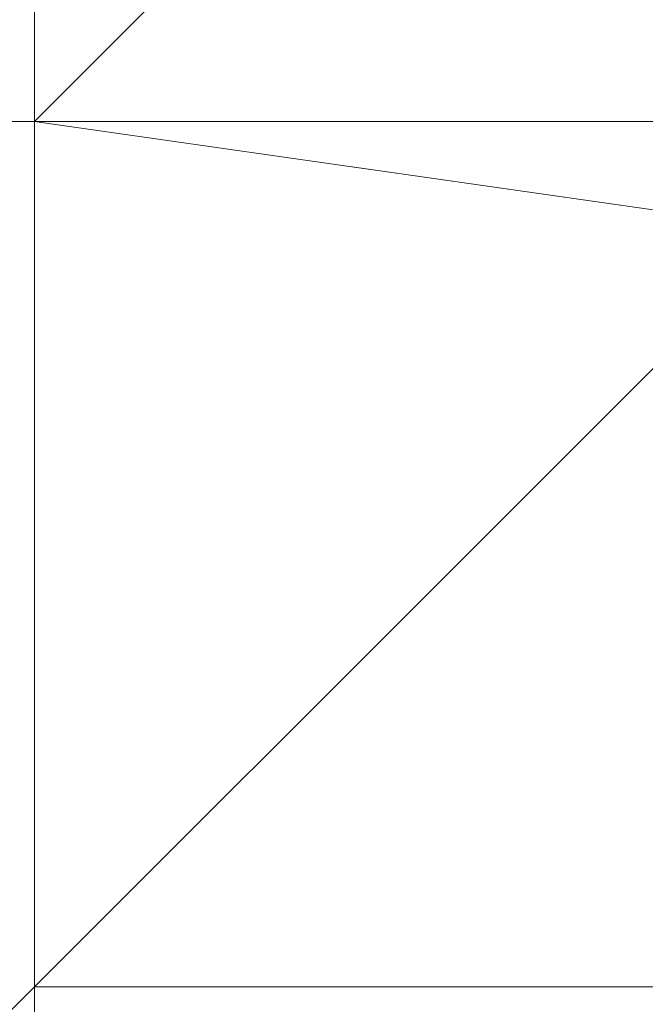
# Model space of a CAD drawing. Header units: inches. Extents: x -79624 to 52587, y -27526 to 10116.
# Tile 58 of 256: x 9780 to 9786, y -14978 to -14968. Entities that reach past the tile are written whole.
import ezdxf
from ezdxf import colors
from ezdxf.entities.mleader import LeaderData, LeaderLine
from ezdxf.math import Vec2, Vec3

# ---------------------------------------------------------------- set-up
doc = ezdxf.new("R2010")
doc.units = ezdxf.units.IN
doc.header["$MEASUREMENT"] = 0
doc.layers.add('- მექანიკური ნაწილი', color=7, linetype='Continuous', lineweight=18)
doc.layers.add('Dimensioning - General', color=7, linetype='Continuous')
doc.styles.add('CT', font='ARIALN.TTF', dxfattribs={"height": 200})
doc.styles.add('GENERATED_STYLE_1', font='txt')
doc.dimstyles.new('GENERATED_STYLE__1', dxfattribs={"dimtxt": 100, "dimasz": 76, "dimexe": 0.18, "dimexo": 0.0625, "dimgap": 0, "dimtad": 0, "dimdec": 0, "dimlfac": 0.1, "dimzin": 0, "dimdsep": 46, "dimtxsty": 'GENERATED_STYLE_1', "dimblk": 'ARROWHEAD_5', "dimblk1": 'ARROWHEAD_5', "dimblk2": 'ARROWHEAD_5', "dimcen": 0.09, "dimse1": 1, "dimse2": 1, "dimclrd": 7, "dimclre": 7, "dimclrt": 7, "dimadec": 0, "dimazin": 0, "dimtfac": 1, "dimtdec": 4, "dimtmove": 0, "dimatfit": 3, "dimfxl": 1, "dimtolj": 1, "dimtzin": 0, "dimarcsym": 0})
doc.dimstyles.new('GENERATED_STYLE__2', dxfattribs={"dimtxt": 100, "dimasz": 76, "dimexe": 0.18, "dimexo": 0.0625, "dimgap": 0, "dimtad": 0, "dimtih": 1, "dimtoh": 1, "dimdec": 0, "dimlfac": 0.1, "dimzin": 0, "dimdsep": 46, "dimtxsty": 'GENERATED_STYLE_1', "dimblk": 'ARROWHEAD_5', "dimblk1": 'ARROWHEAD_5', "dimblk2": 'ARROWHEAD_5', "dimcen": 0.09, "dimse1": 1, "dimse2": 1, "dimclrd": 7, "dimclre": 7, "dimclrt": 7, "dimadec": 0, "dimazin": 0, "dimtfac": 1, "dimtdec": 4, "dimtmove": 0, "dimatfit": 3, "dimfxl": 1, "dimtolj": 1, "dimtzin": 0, "dimarcsym": 0})

# ---------------------------------------------------------------- blocks, each defined once
blk = doc.blocks.new('ARROWHEAD_5')
at = {"linetype": 'Continuous', "lineweight": 0}
blk.add_hatch(color=0, dxfattribs=at).paths.add_polyline_path([(-1, 0.2679), (0, 0), (-1, -0.2679)])
at = {"color": 0, "linetype": 'Continuous', "lineweight": 0}
blk.add_line((0, 0), (-1, 0), dxfattribs=at)
blk = doc.blocks.new('*D249')
at = {"layer": 'Defpoints', "color": 0, "linetype": 'Continuous', "transparency": 16777216}
for p in [(358.556, 209.203), (25258.556, 209.203), (1258.556, -26125.722)]:
    blk.add_point(p, dxfattribs=at)
at = {"layer": 'Dimensioning - General', "color": 7, "linetype": 'Continuous', "lineweight": -2, "transparency": 16777216}
for p, q in [((358.556, 133.203), (358.556, -12795.724)), ((358.556, -26049.722), (358.556, -13148.104))]:
    blk.add_line(p, q, dxfattribs=at)
at = {"layer": 'Dimensioning - General', "color": 7, "linetype": 'Continuous', "lineweight": -2, "transparency": 16777216, "xscale": 76.00000000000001, "yscale": 76.00000000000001, "zscale": 76.00000000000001}
for p, rotation in [((358.556, 209.203), 90), ((358.556, -26125.722), 270)]:
    blk.add_blockref('ARROWHEAD_5', p, dxfattribs=dict(at, rotation=rotation))
at = {"layer": 'Dimensioning - General', "color": 7, "linetype": 'Continuous', "lineweight": 13, "transparency": 16777216, "insert": (358.556, -12971.914), "char_height": 100, "attachment_point": 5, "rotation": 90, "style": 'GENERATED_STYLE_1'}
blk.add_mtext('\\A1;2633', dxfattribs=at)
blk = doc.blocks.new('*D264')
at = {"layer": 'Defpoints', "color": 0, "linetype": 'Continuous', "transparency": 16777216}
for p in [(7428.968, -14429.123), (51186.628, -26125.722), (51186.628, -26425.722)]:
    blk.add_point(p, dxfattribs=at)
at = {"layer": 'Dimensioning - General', "color": 7, "linetype": 'Continuous', "lineweight": -2, "transparency": 16777216}
for p, q in [((7504.968, -26425.722), (29120.843, -26425.722)), ((51110.628, -26425.722), (29468.462, -26425.722))]:
    blk.add_line(p, q, dxfattribs=at)
at = {"layer": 'Dimensioning - General', "color": 7, "linetype": 'Continuous', "lineweight": -2, "transparency": 16777216, "xscale": 76.00000000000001, "yscale": 76.00000000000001, "zscale": 76.00000000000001, "rotation": 180}
blk.add_blockref('ARROWHEAD_5', (7428.968, -26425.722), dxfattribs=at)
at = {"layer": 'Dimensioning - General', "color": 7, "linetype": 'Continuous', "lineweight": -2, "transparency": 16777216, "xscale": 76.00000000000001, "yscale": 76.00000000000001, "zscale": 76.00000000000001}
blk.add_blockref('ARROWHEAD_5', (51186.628, -26425.722), dxfattribs=at)
at = {"layer": 'Dimensioning - General', "color": 7, "linetype": 'Continuous', "lineweight": 13, "transparency": 16777216, "insert": (29294.653, -26425.722), "char_height": 100, "attachment_point": 5, "style": 'GENERATED_STYLE_1'}
blk.add_mtext('\\A1;4376', dxfattribs=at)
blk = doc.blocks.new('*D276')
at = {"layer": 'Defpoints', "color": 0, "linetype": 'Continuous', "transparency": 16777216}
for p in [(7428.968, -14429.123), (51786.628, -14429.123), (4328.728, -18360.584)]:
    blk.add_point(p, dxfattribs=at)
at = {"layer": 'Dimensioning - General', "color": 7, "linetype": 'Continuous', "lineweight": -2, "transparency": 16777216}
for p, q in [((51786.628, -14505.123), (51786.628, -16274.383)), ((51786.628, -18284.584), (51786.628, -16531.526))]:
    blk.add_line(p, q, dxfattribs=at)
at = {"layer": 'Dimensioning - General', "color": 7, "linetype": 'Continuous', "lineweight": -2, "transparency": 16777216, "xscale": 76.00000000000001, "yscale": 76.00000000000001, "zscale": 76.00000000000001}
for p, rotation in [((51786.628, -14429.123), 90), ((51786.628, -18360.584), 270)]:
    blk.add_blockref('ARROWHEAD_5', p, dxfattribs=dict(at, rotation=rotation))
at = {"layer": 'Dimensioning - General', "color": 7, "linetype": 'Continuous', "lineweight": 13, "transparency": 16777216, "insert": (51786.628, -16402.954), "char_height": 100, "attachment_point": 5, "rotation": 90, "style": 'GENERATED_STYLE_1'}
blk.add_mtext('\\A1;393', dxfattribs=at)
blk = doc.blocks.new('_DotSmall')
at = {"color": 0, "linetype": 'ByBlock', "const_width": 0.5}
blk.add_lwpolyline([(-0.0625, 0, 1), (0.0625, 0, 1)], format="xyb", close=True, dxfattribs=at)

msp = doc.modelspace()

# ---------------------------------------------------------------- linework, layer by layer
at = {"layer": '- მექანიკური ნაწილი', "color": 7, "lineweight": 0}
for points in [[(9788.84636, -14968.80526), (9779.86434, -14968.80526), (9779.86434, -14950.8412), (9779.86434, -14932.87714), (9779.86434, -14923.89512), (9779.86434, -14932.87714), (9779.86434, -14950.8412), (9779.86434, -14968.80526), (9779.86434, -14986.76931), (10282.8579, -14986.76931)], [(9636.15189, -14986.76931), (9779.86434, -14986.76931), (9779.86434, -14968.80526), (9779.86434, -14941.85917)], [(9779.86434, -14968.80526), (9779.86434, -14941.85917), (9779.86434, -14968.80526)], [(9779.86434, -14941.85917), (9779.86434, -14968.80526), (9779.86434, -14941.85917)], [(9779.86434, -14941.85917), (9779.86434, -14968.80526), (9779.86434, -14941.85917)], [(9779.86434, -14941.85917), (9779.86434, -14968.80526), (9779.86434, -14959.82323), (9779.86434, -14968.80526), (9779.86434, -14959.82323), (9779.86434, -14968.80526), (9779.86434, -14959.82323), (9779.86434, -14968.80526), (9779.86434, -14959.82323), (9779.86434, -14968.80526), (9779.86434, -15004.73337)], [(9779.86434, -15004.73337), (9779.86434, -14968.80526), (9779.86434, -14959.82323), (9779.86434, -14968.80526), (9779.86434, -14959.82323), (9779.86434, -14968.80526), (9779.86434, -14959.82323), (9779.86434, -14968.80526), (9779.86434, -14959.82323), (9779.86434, -14968.80526), (9779.86434, -14977.78728), (9788.84636, -14977.78728), (9788.84636, -14968.80526), (9788.84636, -14977.78728), (9788.84636, -15040.66148)], [(9636.15189, -14968.80526), (9779.86434, -14968.80526), (9636.15189, -14968.80526)], [(9636.15189, -14968.80526), (9779.86434, -14968.80526), (9636.15189, -14968.80526)], [(10282.8579, -14986.76931), (9779.86434, -14986.76931), (9636.15189, -14986.76931), (9636.15189, -14968.80526), (9779.86434, -14968.80526), (9779.86434, -14986.76931), (9779.86434, -14968.80526), (10282.8579, -14968.80526)], [(9636.15189, -14986.76931), (9779.86434, -14986.76931), (9779.86434, -14968.80526), (9636.15189, -14968.80526)], [(9636.15189, -15004.73337), (9779.86434, -15004.73337), (9779.86434, -15031.67945), (9779.86434, -15004.73337), (9779.86434, -14968.80526), (9779.86434, -15004.73337), (9779.86434, -15031.67945), (9779.86434, -15004.73337), (9779.86434, -14968.80526), (9779.86434, -15004.73337), (9779.86434, -15031.67945), (9636.15189, -15031.67945)], [(9779.86434, -14968.80526), (9779.86434, -14968.80526)], [(9779.86434, -14968.80526), (9779.86434, -14968.80526)], [(9779.86434, -15004.73337), (9779.86434, -14968.80526), (9779.86434, -15004.73337)], [(9779.86434, -14968.80526), (9779.86434, -14968.80526)], [(9779.86434, -14968.80526), (9779.86434, -14968.80526)], [(9779.86434, -14968.80526), (9779.86434, -15004.73337), (9779.86434, -14968.80526)], [(9779.86434, -14968.80526), (9779.86434, -14968.80526)], [(9779.86434, -14968.80526), (9779.86434, -14968.80526)], [(9779.86434, -14986.76931), (9779.86434, -14968.80526)], [(9779.86434, -14968.80526), (9779.86434, -14968.80526)], [(9779.86434, -14968.80526), (9779.86434, -14968.80526)], [(9779.86434, -14968.80526), (9779.86434, -14986.76931)], [(9779.86434, -14968.80526), (10282.8579, -14968.80526), (9779.86434, -14968.80526)], [(9779.86434, -14968.80526), (10282.8579, -14968.80526), (9779.86434, -14968.80526)], [(10282.8579, -14968.80526), (9779.86434, -14968.80526), (9779.86434, -14986.76931), (10282.8579, -14986.76931)], [(9779.86434, -14968.80526), (9779.86434, -14968.80526)], [(9779.86434, -14968.80526), (9779.86434, -14968.80526)], [(9779.86434, -14968.80526), (9779.86434, -14968.80526)], [(9779.86434, -14968.80526), (9779.86434, -14968.80526)], [(9779.86434, -14968.80526), (9779.86434, -14968.80526)], [(9779.86434, -14968.80526), (9779.86434, -14968.80526)], [(9779.86434, -14968.80526), (9779.86434, -14968.80526)], [(9779.86434, -14968.80526), (9779.86434, -14968.80526)], [(9779.86434, -14968.80526), (9779.86434, -14968.80526)], [(9779.86434, -14968.80526), (9779.86434, -14968.80526)], [(9842.73853, -14977.78728), (9779.86434, -14968.80526), (9842.73853, -14977.78728)], [(9779.86434, -14968.80526), (9779.86434, -14968.80526)], [(9779.86434, -14968.80526), (9779.86434, -15417.90665)], [(9842.73853, -15408.92462), (9842.73853, -14977.78728), (9779.86434, -14968.80526)], [(9779.86434, -14968.80526), (9779.86434, -14977.78728), (9779.86434, -15040.66148), (9779.86434, -15067.60756), (9779.86434, -15103.53567), (10282.8579, -15103.53567)]]:
    msp.add_lwpolyline(points, dxfattribs=at)
at = {"layer": '- მექანიკური ნაწილი', "lineweight": 0}
for points in [[(9779.86434, -14968.80526), (9788.84636, -14959.82323), (9788.84636, -14968.80526)], [(9779.86434, -14986.76931), (9779.86434, -14977.78728), (9788.84636, -14977.78728), (9779.86434, -14986.76931), (9788.84636, -14977.78728), (9779.86434, -14977.78728), (9788.84636, -14977.78728), (9779.86434, -14977.78728), (9788.84636, -14977.78728), (9788.84636, -14968.80526), (9779.86434, -14977.78728), (9779.86434, -14968.80526), (9788.84636, -14968.80526), (9788.84636, -14977.78728), (9788.84636, -14968.80526), (9797.82839, -14968.80526), (9788.84636, -14968.80526), (9797.82839, -14959.82323), (9788.84636, -14968.80526), (9788.84636, -14959.82323)], [(9788.84636, -14959.82323), (9788.84636, -14968.80526), (9779.86434, -14968.80526), (9779.86434, -14977.78728), (9779.86434, -14986.76931), (9788.84636, -14977.78728), (9779.86434, -14977.78728), (9779.86434, -14986.76931), (9779.86434, -14977.78728), (9788.84636, -14977.78728), (9779.86434, -14986.76931), (9779.86434, -14977.78728), (9788.84636, -14977.78728), (9779.86434, -14977.78728), (9788.84636, -14977.78728), (9779.86434, -14977.78728), (9779.86434, -14968.80526), (9788.84636, -14968.80526), (9788.84636, -14977.78728), (9788.84636, -14968.80526), (9797.82839, -14959.82323), (9788.84636, -14968.80526), (9779.86434, -14977.78728), (9779.86434, -14986.76931)], [(9779.86434, -14968.80526), (9788.84636, -14968.80526)], [(9779.86434, -14968.80526), (9788.84636, -14968.80526), (9779.86434, -14968.80526)], [(9779.86434, -14968.80526), (9779.86434, -14977.78728), (9779.86434, -14968.80526)], [(9788.84636, -14968.80526), (9779.86434, -14968.80526), (9788.84636, -14968.80526)], [(9779.86434, -14968.80526), (9779.86434, -14968.80526)], [(9779.86434, -14968.80526), (9779.86434, -14977.78728), (9779.86434, -14968.80526)], [(9779.86434, -14968.80526), (9788.84636, -14968.80526), (9779.86434, -14968.80526)], [(9779.86434, -14968.80526), (9788.84636, -14968.80526), (9779.86434, -14968.80526)], [(9779.86434, -14968.80526), (9788.84636, -14968.80526), (9779.86434, -14968.80526)], [(9779.86434, -14968.80526), (9788.84636, -14968.80526), (9779.86434, -14968.80526)], [(9788.84636, -14968.80526), (9779.86434, -14968.80526), (9788.84636, -14968.80526)], [(9779.86434, -14968.80526), (9788.84636, -14968.80526), (9779.86434, -14968.80526)], [(9779.86434, -14968.80526), (9788.84636, -14968.80526), (9779.86434, -14968.80526)], [(9779.86434, -14968.80526), (9788.84636, -14968.80526), (9779.86434, -14968.80526)], [(9779.86434, -14968.80526), (9788.84636, -14968.80526), (9779.86434, -14968.80526)], [(9779.86434, -14968.80526), (9788.84636, -14968.80526), (9779.86434, -14968.80526)], [(9779.86434, -14968.80526), (9788.84636, -14968.80526), (9779.86434, -14968.80526)], [(9779.86434, -14968.80526), (9779.86434, -14968.80526)], [(9779.86434, -14977.78728), (9779.86434, -14968.80526), (9779.86434, -14977.78728)], [(9779.86434, -14968.80526), (9779.86434, -14968.80526)], [(9779.86434, -14977.78728), (9779.86434, -14968.80526), (9779.86434, -14977.78728)], [(9779.86434, -14968.80526), (9779.86434, -14968.80526)], [(9779.86434, -14977.78728), (9779.86434, -14968.80526), (9779.86434, -14977.78728)], [(9779.86434, -14968.80526), (9779.86434, -14968.80526)], [(9779.86434, -14977.78728), (9779.86434, -14968.80526), (9779.86434, -14977.78728)], [(9779.86434, -14977.78728), (9788.84636, -14968.80526), (9779.86434, -14977.78728)], [(9779.86434, -14977.78728), (9788.84636, -14968.80526)], [(9779.86434, -14968.80526), (9779.86434, -14977.78728), (9779.86434, -14968.80526)], [(9779.86434, -14968.80526), (9779.86434, -14968.80526)], [(9779.86434, -14977.78728), (9779.86434, -14968.80526), (9779.86434, -14977.78728)], [(9779.86434, -14968.80526), (9779.86434, -14968.80526)], [(9779.86434, -14977.78728), (9779.86434, -14968.80526), (9779.86434, -14977.78728)], [(9779.86434, -14968.80526), (9779.86434, -14968.80526)], [(9779.86434, -14977.78728), (9779.86434, -14968.80526), (9779.86434, -14977.78728)], [(9779.86434, -14968.80526), (9779.86434, -14968.80526)], [(9779.86434, -14977.78728), (9779.86434, -14968.80526), (9779.86434, -14977.78728)], [(9779.86434, -14968.80526), (9779.86434, -14968.80526)], [(9779.86434, -14977.78728), (9779.86434, -14968.80526), (9779.86434, -14977.78728)], [(9779.86434, -14968.80526), (9779.86434, -14968.80526)], [(9779.86434, -14977.78728), (9779.86434, -14968.80526), (9779.86434, -14977.78728)], [(9779.86434, -14968.80526), (9788.84636, -14968.80526), (9779.86434, -14968.80526)], [(9779.86434, -14968.80526), (9788.84636, -14968.80526), (9779.86434, -14968.80526)], [(9779.86434, -14968.80526), (9788.84636, -14968.80526), (9779.86434, -14968.80526)], [(9779.86434, -14968.80526), (9788.84636, -14968.80526), (9779.86434, -14968.80526)], [(9788.84636, -14968.80526), (9779.86434, -14968.80526), (9788.84636, -14968.80526)], [(9779.86434, -14968.80526), (9788.84636, -14968.80526), (9779.86434, -14968.80526)], [(9779.86434, -14968.80526), (9788.84636, -14968.80526), (9779.86434, -14968.80526)], [(9779.86434, -14968.80526), (9788.84636, -14968.80526), (9779.86434, -14968.80526)], [(9779.86434, -14968.80526), (9788.84636, -14968.80526), (9779.86434, -14968.80526)], [(9779.86434, -14968.80526), (9788.84636, -14968.80526), (9779.86434, -14968.80526)], [(9779.86434, -14968.80526), (9788.84636, -14968.80526), (9779.86434, -14968.80526)], [(9779.86434, -14968.80526), (9779.86434, -14968.80526)], [(9779.86434, -14977.78728), (9779.86434, -14968.80526), (9779.86434, -14977.78728)], [(9779.86434, -14968.80526), (9779.86434, -14968.80526)], [(9779.86434, -14977.78728), (9779.86434, -14968.80526), (9779.86434, -14977.78728)], [(9779.86434, -14968.80526), (9779.86434, -14968.80526)], [(9779.86434, -14977.78728), (9779.86434, -14968.80526), (9779.86434, -14977.78728)], [(9779.86434, -14968.80526), (9779.86434, -14968.80526)], [(9779.86434, -14977.78728), (9779.86434, -14968.80526), (9779.86434, -14977.78728)], [(9779.86434, -14977.78728), (9788.84636, -14968.80526), (9779.86434, -14977.78728)], [(9779.86434, -14968.80526), (9779.86434, -14977.78728), (9779.86434, -14968.80526)], [(9779.86434, -14968.80526), (9779.86434, -14968.80526)], [(9779.86434, -14977.78728), (9779.86434, -14968.80526), (9779.86434, -14977.78728)], [(9779.86434, -14968.80526), (9779.86434, -14968.80526)], [(9779.86434, -14977.78728), (9779.86434, -14968.80526), (9779.86434, -14977.78728)], [(9779.86434, -14968.80526), (9779.86434, -14968.80526)], [(9779.86434, -14977.78728), (9779.86434, -14968.80526), (9779.86434, -14977.78728)], [(9779.86434, -14968.80526), (9779.86434, -14968.80526)], [(9779.86434, -14977.78728), (9779.86434, -14968.80526), (9779.86434, -14977.78728)], [(9779.86434, -14968.80526), (9779.86434, -14968.80526)], [(9779.86434, -14977.78728), (9779.86434, -14968.80526), (9779.86434, -14977.78728)], [(9779.86434, -14968.80526), (9779.86434, -14968.80526)], [(9779.86434, -14977.78728), (9779.86434, -14968.80526), (9779.86434, -14977.78728)], [(9779.86434, -14968.80526), (9788.84636, -14968.80526), (9779.86434, -14968.80526)], [(9779.86434, -14968.80526), (9788.84636, -14968.80526), (9779.86434, -14968.80526)], [(9779.86434, -14968.80526), (9788.84636, -14968.80526), (9779.86434, -14968.80526)], [(9779.86434, -14968.80526), (9788.84636, -14968.80526), (9779.86434, -14968.80526)], [(9788.84636, -14968.80526), (9779.86434, -14968.80526), (9788.84636, -14968.80526)], [(9779.86434, -14968.80526), (9788.84636, -14968.80526), (9779.86434, -14968.80526)], [(9779.86434, -14968.80526), (9788.84636, -14968.80526), (9779.86434, -14968.80526)], [(9779.86434, -14968.80526), (9788.84636, -14968.80526), (9779.86434, -14968.80526)], [(9779.86434, -14968.80526), (9788.84636, -14968.80526), (9779.86434, -14968.80526)], [(9779.86434, -14968.80526), (9788.84636, -14968.80526), (9779.86434, -14968.80526)], [(9779.86434, -14968.80526), (9788.84636, -14968.80526), (9779.86434, -14968.80526)], [(9779.86434, -14968.80526), (9779.86434, -14968.80526)], [(9779.86434, -14977.78728), (9779.86434, -14968.80526), (9779.86434, -14977.78728)], [(9779.86434, -14968.80526), (9779.86434, -14968.80526)], [(9779.86434, -14977.78728), (9779.86434, -14968.80526), (9779.86434, -14977.78728)], [(9779.86434, -14968.80526), (9779.86434, -14968.80526)], [(9779.86434, -14977.78728), (9779.86434, -14968.80526), (9779.86434, -14977.78728)], [(9779.86434, -14968.80526), (9779.86434, -14968.80526)], [(9779.86434, -14977.78728), (9779.86434, -14968.80526), (9779.86434, -14977.78728)], [(9779.86434, -14977.78728), (9788.84636, -14968.80526), (9779.86434, -14977.78728)], [(9779.86434, -14968.80526), (9779.86434, -14977.78728), (9779.86434, -14968.80526)], [(9779.86434, -14968.80526), (9779.86434, -14968.80526)], [(9779.86434, -14977.78728), (9779.86434, -14968.80526), (9779.86434, -14977.78728)], [(9779.86434, -14968.80526), (9779.86434, -14968.80526)], [(9779.86434, -14977.78728), (9779.86434, -14968.80526), (9779.86434, -14977.78728)], [(9779.86434, -14968.80526), (9779.86434, -14968.80526)], [(9779.86434, -14977.78728), (9779.86434, -14968.80526), (9779.86434, -14977.78728)], [(9779.86434, -14968.80526), (9779.86434, -14968.80526)], [(9779.86434, -14977.78728), (9779.86434, -14968.80526), (9779.86434, -14977.78728)], [(9779.86434, -14968.80526), (9779.86434, -14968.80526)], [(9779.86434, -14977.78728), (9779.86434, -14968.80526), (9779.86434, -14977.78728)], [(9779.86434, -14968.80526), (9779.86434, -14968.80526)], [(9779.86434, -14977.78728), (9779.86434, -14968.80526), (9779.86434, -14977.78728)], [(9788.84636, -14968.80526), (9779.86434, -14968.80526), (9788.84636, -14968.80526)], [(9779.86434, -14968.80526), (9779.86434, -14968.80526)], [(9779.86434, -14968.80526), (9779.86434, -14977.78728), (9779.86434, -14968.80526)], [(9788.84636, -14968.80526), (9779.86434, -14968.80526)], [(9779.86434, -14968.80526), (9779.86434, -14977.78728)], [(9779.86434, -14977.78728), (9779.86434, -14977.78728)], [(9779.86434, -14977.78728), (9779.86434, -14977.78728)], [(9779.86434, -14977.78728), (9779.86434, -14977.78728)], [(9779.86434, -14977.78728), (9779.86434, -14986.76931), (9779.86434, -14977.78728)], [(9788.84636, -14977.78728), (9779.86434, -14977.78728)], [(9779.86434, -14977.78728), (9788.84636, -14977.78728), (9779.86434, -14977.78728)], [(9779.86434, -14977.78728), (9788.84636, -14977.78728), (9779.86434, -14977.78728)], [(9788.84636, -14977.78728), (9779.86434, -14977.78728), (9788.84636, -14977.78728)], [(9788.84636, -14977.78728), (9779.86434, -14977.78728)], [(9788.84636, -14977.78728), (9779.86434, -14977.78728)], [(9779.86434, -14977.78728), (9788.84636, -14977.78728), (9779.86434, -14977.78728)], [(9779.86434, -14977.78728), (9788.84636, -14977.78728), (9779.86434, -14977.78728)], [(9779.86434, -14977.78728), (9788.84636, -14977.78728), (9779.86434, -14977.78728)], [(9779.86434, -14977.78728), (9788.84636, -14977.78728), (9779.86434, -14977.78728)], [(9788.84636, -14977.78728), (9779.86434, -14977.78728), (9788.84636, -14977.78728)], [(9779.86434, -14977.78728), (9779.86434, -14977.78728)], [(9779.86434, -14977.78728), (9779.86434, -14977.78728)], [(9779.86434, -14986.76931), (9779.86434, -14977.78728), (9779.86434, -14986.76931)], [(9779.86434, -14977.78728), (9779.86434, -14977.78728)], [(9779.86434, -14986.76931), (9779.86434, -14977.78728), (9779.86434, -14986.76931)], [(9779.86434, -14977.78728), (9779.86434, -14977.78728)], [(9779.86434, -14986.76931), (9779.86434, -14977.78728), (9779.86434, -14986.76931)], [(9779.86434, -14977.78728), (9779.86434, -14977.78728)], [(9779.86434, -14986.76931), (9779.86434, -14977.78728), (9779.86434, -14986.76931)], [(9779.86434, -14977.78728), (9779.86434, -14977.78728)], [(9779.86434, -14986.76931), (9779.86434, -14977.78728), (9779.86434, -14986.76931)], [(9779.86434, -14977.78728), (9779.86434, -14977.78728)], [(9779.86434, -14986.76931), (9779.86434, -14977.78728), (9779.86434, -14986.76931)], [(9779.86434, -14977.78728), (9779.86434, -14977.78728)], [(9779.86434, -14986.76931), (9779.86434, -14977.78728), (9779.86434, -14986.76931)], [(9779.86434, -14977.78728), (9779.86434, -14977.78728)], [(9779.86434, -14986.76931), (9779.86434, -14977.78728), (9779.86434, -14986.76931)], [(9779.86434, -14977.78728), (9779.86434, -14977.78728)], [(9779.86434, -14986.76931), (9779.86434, -14977.78728), (9779.86434, -14986.76931)], [(9779.86434, -14977.78728), (9788.84636, -14977.78728)], [(9779.86434, -14977.78728), (9779.86434, -14986.76931)], [(9779.86434, -14977.78728), (9779.86434, -14977.78728)], [(9779.86434, -14986.76931), (9779.86434, -14977.78728), (9779.86434, -14986.76931)], [(9779.86434, -14977.78728), (9779.86434, -14977.78728)], [(9779.86434, -14986.76931), (9779.86434, -14977.78728), (9779.86434, -14986.76931)], [(9779.86434, -14977.78728), (9779.86434, -14977.78728)], [(9779.86434, -14986.76931), (9779.86434, -14977.78728), (9779.86434, -14986.76931)], [(9779.86434, -14977.78728), (9779.86434, -14977.78728)], [(9779.86434, -14986.76931), (9779.86434, -14977.78728), (9779.86434, -14986.76931)], [(9779.86434, -14977.78728), (9779.86434, -14977.78728)], [(9779.86434, -14986.76931), (9779.86434, -14977.78728), (9779.86434, -14986.76931)], [(9779.86434, -14977.78728), (9779.86434, -14977.78728)], [(9779.86434, -14986.76931), (9779.86434, -14977.78728), (9779.86434, -14986.76931)], [(9779.86434, -14977.78728), (9779.86434, -14977.78728)], [(9779.86434, -14986.76931), (9779.86434, -14977.78728), (9779.86434, -14986.76931)], [(9779.86434, -14977.78728), (9779.86434, -14977.78728)], [(9779.86434, -14986.76931), (9779.86434, -14977.78728), (9779.86434, -14986.76931)], [(9779.86434, -14977.78728), (9779.86434, -14977.78728)], [(9779.86434, -14986.76931), (9779.86434, -14977.78728), (9779.86434, -14986.76931)], [(9779.86434, -14977.78728), (9779.86434, -14977.78728)], [(9779.86434, -14986.76931), (9779.86434, -14977.78728), (9779.86434, -14986.76931)], [(9779.86434, -14977.78728), (9779.86434, -14977.78728)], [(9779.86434, -14986.76931), (9779.86434, -14977.78728), (9779.86434, -14986.76931)], [(9779.86434, -14977.78728), (9779.86434, -14977.78728)], [(9779.86434, -14986.76931), (9779.86434, -14977.78728), (9779.86434, -14986.76931)], [(9779.86434, -14977.78728), (9788.84636, -14977.78728), (9779.86434, -14977.78728)], [(9779.86434, -14977.78728), (9788.84636, -14977.78728), (9779.86434, -14977.78728)], [(9788.84636, -14977.78728), (9779.86434, -14977.78728), (9788.84636, -14977.78728)], [(9779.86434, -14977.78728), (9788.84636, -14977.78728), (9779.86434, -14977.78728)], [(9779.86434, -14977.78728), (9788.84636, -14977.78728), (9779.86434, -14977.78728)], [(9779.86434, -14977.78728), (9788.84636, -14977.78728), (9779.86434, -14977.78728)], [(9779.86434, -14977.78728), (9788.84636, -14977.78728), (9779.86434, -14977.78728)], [(9788.84636, -14977.78728), (9779.86434, -14977.78728), (9788.84636, -14977.78728)], [(9779.86434, -14977.78728), (9779.86434, -14977.78728)], [(9779.86434, -14977.78728), (9779.86434, -14977.78728)], [(9779.86434, -14986.76931), (9779.86434, -14977.78728), (9779.86434, -14986.76931)], [(9779.86434, -14977.78728), (9779.86434, -14977.78728)], [(9779.86434, -14986.76931), (9779.86434, -14977.78728), (9779.86434, -14986.76931)], [(9779.86434, -14977.78728), (9779.86434, -14977.78728)], [(9779.86434, -14986.76931), (9779.86434, -14977.78728), (9779.86434, -14986.76931)], [(9779.86434, -14977.78728), (9779.86434, -14977.78728)], [(9779.86434, -14986.76931), (9779.86434, -14977.78728), (9779.86434, -14986.76931)], [(9779.86434, -14977.78728), (9779.86434, -14977.78728)], [(9779.86434, -14986.76931), (9779.86434, -14977.78728), (9779.86434, -14986.76931)], [(9779.86434, -14977.78728), (9779.86434, -14977.78728)], [(9779.86434, -14986.76931), (9779.86434, -14977.78728), (9779.86434, -14986.76931)], [(9779.86434, -14977.78728), (9779.86434, -14977.78728)], [(9779.86434, -14986.76931), (9779.86434, -14977.78728), (9779.86434, -14986.76931)], [(9779.86434, -14977.78728), (9779.86434, -14977.78728)], [(9779.86434, -14986.76931), (9779.86434, -14977.78728), (9779.86434, -14986.76931)], [(9779.86434, -14977.78728), (9779.86434, -14977.78728)], [(9779.86434, -14986.76931), (9779.86434, -14977.78728), (9779.86434, -14986.76931)], [(9779.86434, -14977.78728), (9779.86434, -14977.78728)], [(9779.86434, -14986.76931), (9779.86434, -14977.78728), (9779.86434, -14986.76931)], [(9779.86434, -14977.78728), (9779.86434, -14977.78728)], [(9779.86434, -14986.76931), (9779.86434, -14977.78728), (9779.86434, -14986.76931)], [(9779.86434, -14977.78728), (9779.86434, -14977.78728)], [(9779.86434, -14986.76931), (9779.86434, -14977.78728), (9779.86434, -14986.76931)], [(9779.86434, -14977.78728), (9779.86434, -14977.78728)], [(9779.86434, -14986.76931), (9779.86434, -14977.78728), (9779.86434, -14986.76931)], [(9779.86434, -14977.78728), (9779.86434, -14977.78728)], [(9779.86434, -14986.76931), (9779.86434, -14977.78728), (9779.86434, -14986.76931)], [(9779.86434, -14977.78728), (9779.86434, -14977.78728)], [(9779.86434, -14986.76931), (9779.86434, -14977.78728), (9779.86434, -14986.76931)], [(9779.86434, -14977.78728), (9779.86434, -14977.78728)], [(9779.86434, -14986.76931), (9779.86434, -14977.78728), (9779.86434, -14986.76931)], [(9779.86434, -14977.78728), (9779.86434, -14977.78728)], [(9779.86434, -14986.76931), (9779.86434, -14977.78728), (9779.86434, -14986.76931)], [(9779.86434, -14977.78728), (9779.86434, -14977.78728)], [(9779.86434, -14986.76931), (9779.86434, -14977.78728), (9779.86434, -14986.76931)], [(9779.86434, -14977.78728), (9779.86434, -14977.78728)], [(9779.86434, -14986.76931), (9779.86434, -14977.78728), (9779.86434, -14986.76931)], [(9779.86434, -14977.78728), (9779.86434, -14977.78728)], [(9779.86434, -14986.76931), (9779.86434, -14977.78728), (9779.86434, -14986.76931)], [(9779.86434, -14977.78728), (9779.86434, -14977.78728)], [(9779.86434, -14986.76931), (9779.86434, -14977.78728), (9779.86434, -14986.76931)], [(9779.86434, -14977.78728), (9788.84636, -14977.78728), (9779.86434, -14977.78728)], [(9779.86434, -14977.78728), (9788.84636, -14977.78728), (9779.86434, -14977.78728)], [(9788.84636, -14977.78728), (9779.86434, -14977.78728), (9788.84636, -14977.78728)], [(9779.86434, -14977.78728), (9788.84636, -14977.78728), (9779.86434, -14977.78728)], [(9779.86434, -14977.78728), (9788.84636, -14977.78728), (9779.86434, -14977.78728)], [(9779.86434, -14977.78728), (9788.84636, -14977.78728), (9779.86434, -14977.78728)], [(9779.86434, -14977.78728), (9788.84636, -14977.78728), (9779.86434, -14977.78728)], [(9788.84636, -14977.78728), (9779.86434, -14977.78728), (9788.84636, -14977.78728)], [(9779.86434, -14977.78728), (9779.86434, -14977.78728)], [(9779.86434, -14977.78728), (9779.86434, -14977.78728)], [(9779.86434, -14986.76931), (9779.86434, -14977.78728), (9779.86434, -14986.76931)], [(9779.86434, -14977.78728), (9779.86434, -14977.78728)], [(9779.86434, -14986.76931), (9779.86434, -14977.78728), (9779.86434, -14986.76931)], [(9779.86434, -14977.78728), (9779.86434, -14977.78728)], [(9779.86434, -14986.76931), (9779.86434, -14977.78728), (9779.86434, -14986.76931)], [(9779.86434, -14977.78728), (9779.86434, -14977.78728)], [(9779.86434, -14986.76931), (9779.86434, -14977.78728), (9779.86434, -14986.76931)], [(9779.86434, -14977.78728), (9779.86434, -14977.78728)], [(9779.86434, -14986.76931), (9779.86434, -14977.78728), (9779.86434, -14986.76931)], [(9779.86434, -14977.78728), (9779.86434, -14977.78728)], [(9779.86434, -14986.76931), (9779.86434, -14977.78728), (9779.86434, -14986.76931)], [(9779.86434, -14977.78728), (9779.86434, -14977.78728)], [(9779.86434, -14986.76931), (9779.86434, -14977.78728), (9779.86434, -14986.76931)], [(9779.86434, -14977.78728), (9779.86434, -14977.78728)], [(9779.86434, -14986.76931), (9779.86434, -14977.78728), (9779.86434, -14986.76931)], [(9779.86434, -14977.78728), (9779.86434, -14977.78728)], [(9779.86434, -14986.76931), (9779.86434, -14977.78728), (9779.86434, -14986.76931)], [(9779.86434, -14977.78728), (9779.86434, -14977.78728)], [(9779.86434, -14986.76931), (9779.86434, -14977.78728), (9779.86434, -14986.76931)], [(9779.86434, -14977.78728), (9779.86434, -14977.78728)], [(9779.86434, -14986.76931), (9779.86434, -14977.78728), (9779.86434, -14986.76931)], [(9779.86434, -14977.78728), (9779.86434, -14977.78728)], [(9779.86434, -14986.76931), (9779.86434, -14977.78728), (9779.86434, -14986.76931)], [(9779.86434, -14977.78728), (9779.86434, -14977.78728)], [(9779.86434, -14986.76931), (9779.86434, -14977.78728), (9779.86434, -14986.76931)], [(9779.86434, -14977.78728), (9779.86434, -14977.78728)], [(9779.86434, -14986.76931), (9779.86434, -14977.78728), (9779.86434, -14986.76931)], [(9779.86434, -14977.78728), (9779.86434, -14977.78728)], [(9779.86434, -14986.76931), (9779.86434, -14977.78728), (9779.86434, -14986.76931)], [(9779.86434, -14977.78728), (9779.86434, -14977.78728)], [(9779.86434, -14986.76931), (9779.86434, -14977.78728), (9779.86434, -14986.76931)], [(9779.86434, -14977.78728), (9779.86434, -14977.78728)], [(9779.86434, -14986.76931), (9779.86434, -14977.78728), (9779.86434, -14986.76931)], [(9779.86434, -14977.78728), (9779.86434, -14977.78728)], [(9779.86434, -14986.76931), (9779.86434, -14977.78728), (9779.86434, -14986.76931)], [(9779.86434, -14977.78728), (9779.86434, -14977.78728)], [(9779.86434, -14986.76931), (9779.86434, -14977.78728), (9779.86434, -14986.76931)], [(9779.86434, -14977.78728), (9779.86434, -14977.78728)], [(9779.86434, -14986.76931), (9779.86434, -14977.78728), (9779.86434, -14986.76931)], [(9779.86434, -14977.78728), (9779.86434, -14977.78728)], [(9779.86434, -14986.76931), (9779.86434, -14977.78728), (9779.86434, -14986.76931)], [(9779.86434, -14977.78728), (9779.86434, -14977.78728)], [(9779.86434, -14977.78728), (9779.86434, -14986.76931), (9779.86434, -14977.78728)], [(9779.86434, -14977.78728), (9779.86434, -14986.76931)]]:
    msp.add_lwpolyline(points, dxfattribs=at)
for points in [[(9797.82839, -14959.82323), (9788.84636, -14959.82323), (9788.84636, -14968.80526), (9779.86434, -14977.78728), (9788.84636, -14968.80526), (9779.86434, -14968.80526), (9779.86434, -14977.78728), (9788.84636, -14968.80526), (9797.82839, -14959.82323), (9797.82839, -14968.80526), (9797.82839, -14959.82323), (9788.84636, -14968.80526), (9797.82839, -14968.80526), (9797.82839, -14959.82323), (9797.82839, -14968.80526), (9797.82839, -14959.82323), (9797.82839, -14968.80526), (9797.82839, -14959.82323), (9797.82839, -14968.80526)], [(9779.86434, -14977.78728), (9788.84636, -14977.78728), (9788.84636, -14968.80526)], [(9779.86434, -14968.80526), (9779.86434, -14977.78728), (9788.84636, -14968.80526)], [(9779.86434, -14977.78728), (9788.84636, -14977.78728), (9788.84636, -14968.80526)], [(9779.86434, -14968.80526), (9779.86434, -14977.78728), (9788.84636, -14968.80526)], [(9779.86434, -14977.78728), (9788.84636, -14977.78728), (9788.84636, -14968.80526)], [(9779.86434, -14968.80526), (9779.86434, -14977.78728), (9788.84636, -14968.80526)], [(9779.86434, -14986.76931), (9770.88231, -14986.76931), (9779.86434, -14977.78728)]]:
    msp.add_lwpolyline(points, close=True, dxfattribs=at)
at = {"layer": '- მექანიკური ნაწილი', "color": 7, "lineweight": 0}
for points in [[(9779.86434, -14986.76931), (9779.86434, -14968.80526)], [(9842.73853, -15408.92462), (9842.73853, -14977.78728), (9779.86434, -14968.80526), (9779.86434, -15417.90665)], [(9779.86434, -15040.66148), (9788.84636, -15040.66148), (9788.84636, -14977.78728), (9779.86434, -14977.78728)]]:
    msp.add_lwpolyline(points, close=True, dxfattribs=at)

# ---------------------------------------------------------------- dimensions: what is measured, and where the dimension line sits
at = {"layer": 'Dimensioning - General', "color": 7, "linetype": 'Continuous', "lineweight": 13}
for base, p1, p2, picture, middle in [((358.55594, 209.20337), (1258.55593, -26125.72241), (25258.55593, 209.20337), '*D249', (358.55594, -12971.91402)), ((51786.62821, -14429.12325), (4328.72843, -18360.58402), (7428.96845, -14429.12325), '*D276', (51786.62821, -16402.95414))]:
    dim = msp.add_linear_dim(base=base, p1=p1, p2=p2, angle=90, dimstyle='GENERATED_STYLE__1', dxfattribs=at)
    dim.commit()
    dim.dimension.update_dxf_attribs({"geometry": picture, "text_midpoint": middle, "dimtype": 160, "text_rotation": 90})
dim = msp.add_linear_dim(base=(51186.62821, -26425.72242), p1=(7428.96845, -14429.12325), p2=(51186.62821, -26125.72241), dimstyle='GENERATED_STYLE__2', dxfattribs=at)
dim.commit()
dim.dimension.update_dxf_attribs({"geometry": '*D264', "text_midpoint": (29294.65282, -26425.72242), "dimtype": 160})

# ---------------------------------------------------------------- leaders
at = {"layer": '- მექანიკური ნაწილი', "color": 7}
ml = msp.add_multileader_mtext('Standard', dxfattribs=at)
ml.set_content('{\\fSylfaen|b1|i0|c0|p18;FDB-ROOF  \\fSylfaen|b0|i0|c0|p18;\\C1;QF-2            \\C7;N2XH FE180 E90-4X2.5}', color=7, style='CT')
ml.set_leader_properties()
ml.set_arrow_properties(name='DOTSMALL')
ml.build(insert=Vec2(0, 0))
ml.multileader.update_dxf_attribs({"has_dogleg": 0, "text_left_attachment_type": 6, "text_right_attachment_type": 6, "dogleg_length": 9, "arrow_head_size": 215.76216})
ctx = ml.context
ctx.base_point, ctx.char_height, ctx.arrow_head_size, ctx.landing_gap_size, ctx.plane_origin = Vec3(8390.91148, -14136.45006), 214.21600799, 215.76216, 71.92072, Vec3(-12326.21267, -34545.50914)
ctx.left_attachment, ctx.right_attachment, ctx.text_align_type = 6, 6, 1
notes = []
notes.append((ctx, [(0, (1, 1, 0), (11662.84716, -14136.45006), (-1, 0), 9, [(2, [(10462.49845, -15148.44581)], 0, [])])]))
ctx.mtext.insert, ctx.mtext.width, ctx.mtext.defined_height, ctx.mtext.alignment, ctx.mtext.flow_direction = Vec3(10022.37932, -13879.39085), 3165.613385, 305.10903, 2, 5
for ctx, leaders in notes:
    for number, flags, end, landing, length, lines in leaders:
        leader = LeaderData()
        leader.index, (leader.has_last_leader_line, leader.has_dogleg_vector, leader.attachment_direction) = number, flags
        leader.last_leader_point, leader.dogleg_vector, leader.dogleg_length = Vec3(end), Vec3(landing), length
        for number, points, colour, breaks in lines:
            line = LeaderLine()
            line.index, line.vertices, line.color, line.breaks = number, Vec3.list(points), colors.encode_raw_color(colour), breaks
            leader.lines.append(line)
        ctx.leaders.append(leader)

doc.saveas('drawing.dxf')
